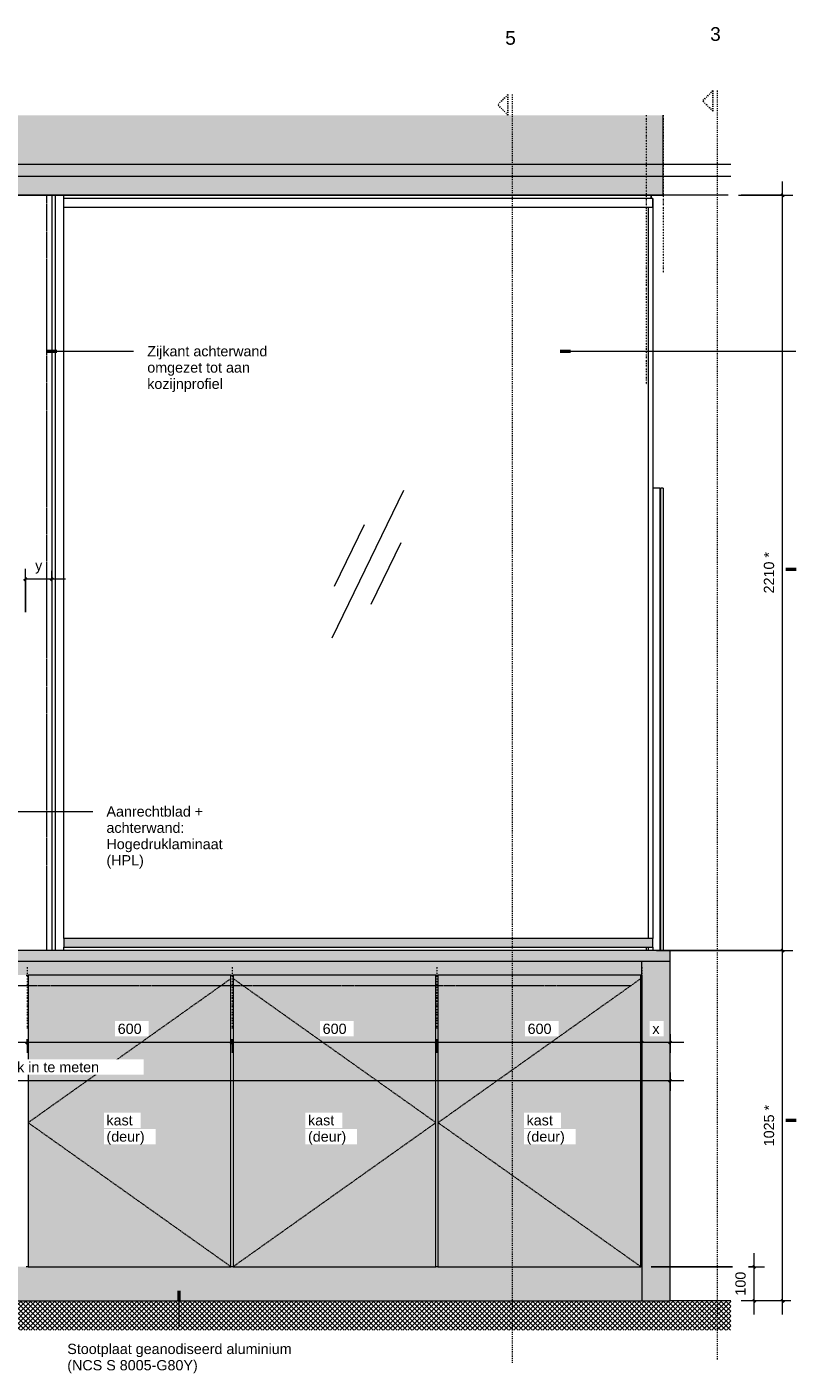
# Model space of a CAD drawing. Header units: millimetres. Extents: x 59062 to 111884, y -9418 to 39851.
# Tile 3 of 23: x 66968 to 69220, y 14764 to 18702. Entities that reach past the tile are written whole.
import ezdxf

# ---------------------------------------------------------------- set-up
doc = ezdxf.new("R2010")
doc.units = ezdxf.units.MM
for name, pattern in [('Dash 1_8_', [6.35, 3.175, -3.175]), ('Dash Dot Dot Small', [7.9375, 3.175, -1.5875, 0, -1.5875, 0, -1.5875]), ('Overhead xxSmall', [2.579688, 1.5875, -0.992188])]:
    doc.linetypes.add(name, pattern=pattern)
for name, color, linetype, lineweight in [('A----M-', 8, 'Continuous', 5), ('A----M--20', 8, 'Continuous', 5), ('A09-C---4', 55, 'Dash 1_8_', 13), ('A09-C---5', 135, 'Dash 1_8_', 25), ('A09-C---6', 8, 'Dash 1_8_', 5), ('A09-NT--1', 50, 'Continuous', 50), ('A09-NT--2', 250, 'Continuous', 13), ('A09-NT--3', 7, 'Continuous', 13), ('A31----', 140, 'Continuous', 5), ('A31-----1', 9, 'Continuous', 5), ('A99----', 1, 'Continuous', 5), ('A99-----3', 1, 'Continuous', 13), ('A99-----4', 1, 'Dash Dot Dot Small', 5), ('A99-----8', 1, 'Overhead xxSmall', 13), ('Detail Items-1', 7, 'Continuous', 5), ('Detail Items-5', 8, 'Continuous', 5), ('walls', 3, 'Continuous', 5)]:
    doc.layers.add(name, color=color, linetype=linetype, lineweight=lineweight)
doc.styles.add('Arial', font='arial.ttf', dxfattribs={"height": 40})
doc.styles.add('Arial_1', font='arial.ttf', dxfattribs={"height": 30})
doc.dimstyles.new('TD_Diagonal_1_5_mm', dxfattribs={"dimscale": 304.8, "dimtxt": 30.607782, "dimasz": 0.026247, "dimexe": 0.098425, "dimexo": 0.098425, "dimgap": 0.052493, "dimtad": 1, "dimdec": 0, "dimzin": 0, "dimdsep": 46, "dimtxsty": 'Arial_1', "dimblk1": 'OBLIQUE', "dimblk2": 'OBLIQUE', "dimsah": 1, "dimcen": 0.09, "dimdle": 0.131234, "dimazin": 2, "dimtfac": 1, "dimtdec": 4, "dimtix": 1, "dimtmove": 0, "dimatfit": 3, "dimfxl": 1, "dimtvp": 1, "dimtfill": 1, "dimtolj": 1, "dimtzin": 0, "dimarcsym": 2})
doc.dimstyles.new('TD_Diagonal_1_5_mm_2', dxfattribs={"dimscale": 304.8, "dimtxt": 30.607782, "dimasz": 0.026247, "dimexe": 0.098425, "dimexo": 0.098425, "dimgap": 0.052493, "dimtad": 1, "dimdec": 0, "dimzin": 0, "dimdsep": 46, "dimtxsty": 'Arial_1', "dimblk1": 'OBLIQUE', "dimblk2": 'OBLIQUE', "dimsah": 1, "dimcen": 0.09, "dimdle": 0.131234, "dimazin": 2, "dimtfac": 1, "dimtdec": 4, "dimtix": 1, "dimtmove": 2, "dimatfit": 3, "dimfxl": 1, "dimtvp": 1, "dimtfill": 1, "dimtolj": 1, "dimtzin": 0, "dimarcsym": 2})

# ---------------------------------------------------------------- blocks, each defined once
blk = doc.blocks.new('NLRS_32_20_DO_deur in glazen wand - glazen deur_MA_02-18317055-Pantry Standard A - Elevation 1')
at = {"layer": 'A31-----1'}
for p, q in [((38085.4, 17353), (38063, 17353)), ((38085.4, 16000), (38085.4, 17353)), ((38087, 16000), (38087, 17353)), ((38094, 17353), (38087, 17353)), ((38094, 17353), (38094, 16000))]:
    blk.add_line(p, q, dxfattribs=at)
blk = doc.blocks.new('Rectangular Mullion - 00_maars_horizon_boven_profiel-18322193-Pantry Standard A - Elevation 1')
at = {"layer": 'A31----'}
for p, q in [((38058.8, 18210), (38058.8, 18200.5)), ((38063, 18200.5), (38063, 18175))]:
    blk.add_line(p, q, dxfattribs=at)
blk = doc.blocks.new('Rectangular Mullion - 00_maars_horizon-17442531-Pantry Standard A - Elevation 1')
at = {"layer": 'A31----'}
for p, q in [((38063, 17375), (38063, 16035)), ((38063, 16009.5), (38063, 16000))]:
    blk.add_line(p, q, dxfattribs=at)
blk = doc.blocks.new('Rectangular Mullion - 00_maars_horizon_boven_profiel-18322194-Pantry Standard A - Elevation 1')
at = {"layer": 'A31----'}
for p, q in [((36339, 18175), (36339, 18200.5)), ((38063, 18200.5), (36339, 18200.5)), ((38058.8, 18200.5), (38058.8, 18210)), ((38063, 18175), (38063, 18200.5)), ((36339, 18175), (38063, 18175))]:
    blk.add_line(p, q, dxfattribs=at)
blk = doc.blocks.new('Rectangular Mullion - 00_maars_horizon_onder_profiel-18322195-Pantry Standard A - Elevation 1')
at = {"layer": 'A31----'}
blk.add_line((38044, 16009.5), (38044, 16000), dxfattribs=at)
blk = doc.blocks.new('Rectangular Mullion - 00_maars_horizon_boven_profiel-18319388-Pantry Standard A - Elevation 1')
at = {"layer": 'A31----'}
for p, q in [((36304, 18210), (36304, 16000)), ((36313.5, 18210), (36313.5, 16000)), ((36339, 16035), (36339, 18210)), ((36339, 16000), (36339, 16009.5))]:
    blk.add_line(p, q, dxfattribs=at)
blk = doc.blocks.new('Rectangular Mullion - 00_maars_horizon-17442532-Pantry Standard A - Elevation 1')
at = {"layer": 'A31----'}
blk.add_line((38063, 18175), (38063, 17375), dxfattribs=at)
blk = doc.blocks.new('Detail View - Detail - Detail Number-13476530-Pantry Standard A - Elevation 1')
at = {"layer": 'A09-C---5'}
for p, q in [((38239.4, 18515.6), (38209.4, 18485.6)), ((38239.4, 18515.6), (38239.4, 18455.6)), ((38239.4, 18455.6), (38209.4, 18485.6))]:
    blk.add_line(p, q, dxfattribs=at)
blk = doc.blocks.new('DIMBLOCK32-Pantry Standard A - Elevation 1')
at = {"layer": 'A----M--20'}
for p, q in [((68850.7, 15755.5), (68850.7, 15701.1)), ((68850.7, 15731.1), (68850.7, 15755.5)), ((68768.2, 15741), (68768.2, 15701.1)), ((68768.2, 15731.1), (68768.2, 15741)), ((68890.7, 15731.1), (68768.2, 15731.1))]:
    blk.add_line(p, q, dxfattribs=at)
at = {"layer": 'A----M--20', "lineweight": 35}
for p, q in [((68768.2, 15731.1), (68764.2, 15727.1)), ((68768.2, 15731.1), (68772.2, 15735.1)), ((68850.7, 15731.1), (68846.7, 15727.1)), ((68850.7, 15731.1), (68854.7, 15735.1))]:
    blk.add_line(p, q, dxfattribs=at)
at = {"layer": 'A----M--20', "color": 0, "insert": (68798.9, 15786.1), "char_height": 30, "width": 25.428, "attachment_point": 1, "line_spacing_factor": 0.941778, "style": 'Arial_1', "bg_fill": 3, "box_fill_scale": 1.25, "bg_fill_color": 256, "bg_fill_true_color": 13158600, "bg_fill_transparency": 0}
blk.add_mtext('x', dxfattribs=at)
blk = doc.blocks.new('_Oblique')
at = {"color": 0, "linetype": 'ByBlock', "lineweight": -2}
blk.add_line((-0.5, -0.5), (0.5, 0.5), dxfattribs=at)
blk = doc.blocks.new('DIMBLOCK33-Pantry Standard A - Elevation 1')
at = {"layer": 'A----M--20', "lineweight": 35}
for p, q in [((68168.2, 15731.1), (68164.2, 15727.1)), ((68168.2, 15731.1), (68172.2, 15735.1)), ((68768.2, 15731.1), (68764.2, 15727.1)), ((68768.2, 15731.1), (68772.2, 15735.1))]:
    blk.add_line(p, q, dxfattribs=at)
at = {"layer": 'A----M--20'}
for p, q in [((68168.2, 15741), (68168.2, 15701.1)), ((68168.2, 15731.1), (68168.2, 15741)), ((68768.2, 15731.1), (68168.2, 15731.1)), ((68768.2, 15741), (68768.2, 15701.1)), ((68768.2, 15731.1), (68768.2, 15741))]:
    blk.add_line(p, q, dxfattribs=at)
at = {"layer": 'A----M--20', "color": 0, "insert": (68433.6, 15786.1), "char_height": 30, "width": 83.065, "attachment_point": 1, "line_spacing_factor": 0.941778, "style": 'Arial_1', "bg_fill": 3, "box_fill_scale": 1.25, "bg_fill_color": 256, "bg_fill_true_color": 13158600, "bg_fill_transparency": 0}
blk.add_mtext('600', dxfattribs=at)
blk = doc.blocks.new('DIMBLOCK34-Pantry Standard A - Elevation 1')
at = {"layer": 'A----M--20', "lineweight": 35}
for p, q in [((67568.2, 15731.1), (67564.2, 15727.1)), ((67568.2, 15731.1), (67572.2, 15735.1)), ((68168.2, 15731.1), (68164.2, 15727.1)), ((68168.2, 15731.1), (68172.2, 15735.1))]:
    blk.add_line(p, q, dxfattribs=at)
at = {"layer": 'A----M--20'}
for p, q in [((67568.2, 15741), (67568.2, 15701.1)), ((67568.2, 15731.1), (67568.2, 15741)), ((68168.2, 15731.1), (67568.2, 15731.1)), ((68168.2, 15741), (68168.2, 15701.1)), ((68168.2, 15731.1), (68168.2, 15741))]:
    blk.add_line(p, q, dxfattribs=at)
at = {"layer": 'A----M--20', "color": 0, "insert": (67833.6, 15786.1), "char_height": 30, "width": 83.065, "attachment_point": 1, "line_spacing_factor": 0.941778, "style": 'Arial_1', "bg_fill": 3, "box_fill_scale": 1.25, "bg_fill_color": 256, "bg_fill_true_color": 13158600, "bg_fill_transparency": 0}
blk.add_mtext('600', dxfattribs=at)
blk = doc.blocks.new('DIMBLOCK35-Pantry Standard A - Elevation 1')
at = {"layer": 'A----M--20', "lineweight": 35}
for p, q in [((66968.2, 15731.1), (66964.2, 15727.1)), ((66968.2, 15731.1), (66972.2, 15735.1)), ((67568.2, 15731.1), (67564.2, 15727.1)), ((67568.2, 15731.1), (67572.2, 15735.1))]:
    blk.add_line(p, q, dxfattribs=at)
at = {"layer": 'A----M--20'}
for p, q in [((66968.2, 15741), (66968.2, 15701.1)), ((66968.2, 15731.1), (66968.2, 15741)), ((67568.2, 15731.1), (66968.2, 15731.1)), ((67568.2, 15741), (67568.2, 15701.1)), ((67568.2, 15731.1), (67568.2, 15741))]:
    blk.add_line(p, q, dxfattribs=at)
at = {"layer": 'A----M--20', "color": 0, "insert": (67233.6, 15786.1), "char_height": 30, "width": 83.065, "attachment_point": 1, "line_spacing_factor": 0.941778, "style": 'Arial_1', "bg_fill": 3, "box_fill_scale": 1.25, "bg_fill_color": 256, "bg_fill_true_color": 13158600, "bg_fill_transparency": 0}
blk.add_mtext('600', dxfattribs=at)
blk = doc.blocks.new('DIMBLOCK36-Pantry Standard A - Elevation 1')
at = {"layer": 'A----M--20', "lineweight": 35}
for p, q in [((66368.2, 15731.1), (66364.2, 15727.1)), ((66368.2, 15731.1), (66372.2, 15735.1)), ((66968.2, 15731.1), (66964.2, 15727.1)), ((66968.2, 15731.1), (66972.2, 15735.1))]:
    blk.add_line(p, q, dxfattribs=at)
at = {"layer": 'A----M--20'}
for p, q in [((66368.2, 15741), (66368.2, 15701.1)), ((66368.2, 15731.1), (66368.2, 15741)), ((66968.2, 15731.1), (66368.2, 15731.1)), ((66968.2, 15741), (66968.2, 15701.1)), ((66968.2, 15731.1), (66968.2, 15741))]:
    blk.add_line(p, q, dxfattribs=at)
at = {"layer": 'A----M--20', "color": 0, "insert": (66633.6, 15786.1), "char_height": 30, "width": 83.065, "attachment_point": 1, "line_spacing_factor": 0.941778, "style": 'Arial_1', "bg_fill": 3, "box_fill_scale": 1.25, "bg_fill_color": 256, "bg_fill_true_color": 13158600, "bg_fill_transparency": 0}
blk.add_mtext('600', dxfattribs=at)
blk = doc.blocks.new('DIMBLOCK44-Pantry Standard A - Elevation 1')
at = {"layer": 'A----M--20'}
for p, q in [((66963.2, 16990), (66963.2, 17116.8)), ((67040.7, 17111.2), (67040.7, 17056.8)), ((67040.7, 17086.8), (67040.7, 17111.2)), ((67080.7, 17086.8), (66963.2, 17086.8)), ((66963.2, 17086.8), (66963.2, 16990))]:
    blk.add_line(p, q, dxfattribs=at)
at = {"layer": 'A----M--20', "lineweight": 35}
for p, q in [((66963.2, 17086.8), (66959.2, 17082.8)), ((66963.2, 17086.8), (66967.2, 17090.8)), ((67040.7, 17086.8), (67036.7, 17082.8)), ((67040.7, 17086.8), (67044.7, 17090.8))]:
    blk.add_line(p, q, dxfattribs=at)
at = {"layer": 'A----M--20', "color": 0, "insert": (66991.8, 17141.8), "char_height": 30, "width": 24.298, "attachment_point": 1, "line_spacing_factor": 0.941778, "style": 'Arial_1', "bg_fill": 3, "box_fill_scale": 1.25, "bg_fill_color": 256, "bg_fill_true_color": 13158600, "bg_fill_transparency": 0}
blk.add_mtext('y', dxfattribs=at)
blk = doc.blocks.new('DIMBLOCK47-Pantry Standard A - Elevation 1')
at = {"layer": 'A----M--20'}
for p, q in [((68810.7, 16000), (69210.2, 16000)), ((69180.2, 16000), (68810.7, 16000)), ((69180.2, 14935), (69180.2, 16000)), ((69180.2, 14975), (69058.6, 14975)), ((69204.5, 14975), (69150.2, 14975))]:
    blk.add_line(p, q, dxfattribs=at)
at = {"layer": 'A----M--20', "lineweight": 35}
for p, q in [((69180.2, 16000), (69176.2, 16004)), ((69180.2, 16000), (69184.2, 15996)), ((69180.2, 14975), (69176.2, 14979)), ((69180.2, 14975), (69184.2, 14971))]:
    blk.add_line(p, q, dxfattribs=at)
at = {"layer": 'A----M--20', "color": 0, "insert": (69125.2, 15427.2), "char_height": 30, "width": 144.657, "attachment_point": 1, "rotation": 90, "line_spacing_factor": 0.941778, "style": 'Arial_1', "bg_fill": 3, "box_fill_scale": 1.25, "bg_fill_color": 256, "bg_fill_true_color": 13158600, "bg_fill_transparency": 0}
blk.add_mtext('1025 *', dxfattribs=at)
blk = doc.blocks.new('DIMBLOCK48-Pantry Standard A - Elevation 1')
at = {"layer": 'A----M--20'}
for p, q in [((69180.2, 16000), (69180.2, 18250)), ((69050.7, 18210), (69210.2, 18210)), ((69180.2, 18210), (69058.6, 18210)), ((68810.7, 16000), (69210.2, 16000)), ((69180.2, 16000), (68810.7, 16000))]:
    blk.add_line(p, q, dxfattribs=at)
at = {"layer": 'A----M--20', "lineweight": 35}
for p, q in [((69180.2, 18210), (69176.2, 18214)), ((69180.2, 18210), (69184.2, 18206)), ((69180.2, 16000), (69176.2, 16004)), ((69180.2, 16000), (69184.2, 15996))]:
    blk.add_line(p, q, dxfattribs=at)
at = {"layer": 'A----M--20', "color": 0, "insert": (69125.2, 17044.7), "char_height": 30, "width": 144.657, "attachment_point": 1, "rotation": 90, "line_spacing_factor": 0.941778, "style": 'Arial_1', "bg_fill": 3, "box_fill_scale": 1.25, "bg_fill_color": 256, "bg_fill_true_color": 13158600, "bg_fill_transparency": 0}
blk.add_mtext('2210 *', dxfattribs=at)
blk = doc.blocks.new('DIMBLOCK49-Pantry Standard A - Elevation 1')
at = {"layer": 'A----M--20'}
for p, q in [((69096.8, 14935), (69096.8, 15115)), ((68795.2, 15075), (69126.8, 15075)), ((69096.8, 15075), (68795.2, 15075)), ((69096.8, 14975), (69058.6, 14975)), ((69121.1, 14975), (69066.8, 14975))]:
    blk.add_line(p, q, dxfattribs=at)
at = {"layer": 'A----M--20', "lineweight": 35}
for p, q in [((69096.8, 15075), (69092.8, 15079)), ((69096.8, 15075), (69100.8, 15071)), ((69096.8, 14975), (69092.8, 14979)), ((69096.8, 14975), (69100.8, 14971))]:
    blk.add_line(p, q, dxfattribs=at)
at = {"layer": 'A----M--20', "color": 0, "insert": (69041.8, 14990.4), "char_height": 30, "width": 83.065, "attachment_point": 1, "rotation": 90, "line_spacing_factor": 0.941778, "style": 'Arial_1', "bg_fill": 3, "box_fill_scale": 1.25, "bg_fill_color": 256, "bg_fill_true_color": 13158600, "bg_fill_transparency": 0}
blk.add_mtext('100', dxfattribs=at)
blk = doc.blocks.new('DIMBLOCK50-Pantry Standard A - Elevation 1')
at = {"layer": 'A----M--20'}
for p, q in [((65085.7, 15643.4), (65085.7, 15589.1)), ((65085.7, 15619.1), (65085.7, 15643.4)), ((68850.7, 15643.4), (68850.7, 15589.1)), ((68850.7, 15619.1), (68850.7, 15643.4)), ((68890.7, 15619.1), (65045.7, 15619.1))]:
    blk.add_line(p, q, dxfattribs=at)
at = {"layer": 'A----M--20', "lineweight": 35}
for p, q in [((65085.7, 15619.1), (65081.7, 15615.1)), ((65085.7, 15619.1), (65089.7, 15623.1)), ((68850.7, 15619.1), (68846.7, 15615.1)), ((68850.7, 15619.1), (68854.7, 15623.1))]:
    blk.add_line(p, q, dxfattribs=at)
at = {"layer": 'A----M--20', "color": 0, "insert": (66557.1, 15674), "char_height": 30, "width": 744.758, "attachment_point": 1, "line_spacing_factor": 0.941778, "style": 'Arial_1', "bg_fill": 3, "box_fill_scale": 1.25, "bg_fill_color": 256, "bg_fill_true_color": 13158600, "bg_fill_transparency": 0}
blk.add_mtext('ca. 3765 * in het werk in te meten', dxfattribs=at)

msp = doc.modelspace()

# ---------------------------------------------------------------- hatches: boundary and pattern name
at = {"layer": 'Detail Items-1'}
for points in [[(68799.7, 18210), (68830.7, 18210), (68830.7, 18443.7), (64485.8, 18443.7), (64485.8, 18210), (68795.5, 18210)], [(68774.7, 16009.5), (68799.7, 16009.5), (68799.7, 16035), (67075.7, 16035), (67075.7, 16009.5), (67837.3, 16009.5)], [(68774.7, 15968), (68850.7, 15968), (68850.7, 16000), (65085.7, 16000), (65085.7, 15968), (68768.2, 15968)], [(68765.9, 15928), (68768.2, 15928), (68768.2, 15968), (65168.2, 15968), (65168.2, 15928), (68765.2, 15928)], [(68799.7, 14975), (68850.7, 14975), (68850.7, 15968), (68768.2, 15968), (68768.2, 14975), (68795.5, 14975)], [(67565.2, 15075), (67565.2, 15928), (66971.2, 15928), (66971.2, 15075), (67075.7, 15075)], [(68165.2, 15075), (68165.2, 15928), (67571.2, 15928), (67571.2, 15075), (67837.3, 15075)], [(68765.2, 15075), (68765.2, 15928), (68171.2, 15928), (68171.2, 15075), (68761.7, 15075)]]:
    msp.add_hatch(color=256, dxfattribs=at).paths.add_polyline_path(points)
h = msp.add_hatch(color=256, dxfattribs=at)
h.paths.add_polyline_path([(68761.7, 14975), (68768.2, 14975), (68768.2, 15075), (65171.2, 15075), (65171.2, 14975), (68739.3, 14975)])
h.paths.add_polyline_path([(65171.2, 14975), (65171.2, 15075), (65168.2, 15075), (65168.2, 14975)])
at = {"layer": 'Detail Items-5'}
h = msp.add_hatch(dxfattribs=at)
h.set_pattern_fill('FP_4', color=256, style=0, pattern_type=2)
h.set_pattern_definition([(45, (66645.927, 13792.299), (-7.071068, 7.071068), []), (135, (66645.927, 13792.299), (-7.071068, -7.071068), [])])
h.paths.add_polyline_path([(68768.2, 14889.4), (69028.7, 14889.4), (69028.7, 14975), (64263, 14975), (64263, 14889.4), (68765.9, 14889.4)])

# ---------------------------------------------------------------- linework, layer by layer
at = {"layer": 'A09-C---4'}
for p, q in [((68988.3, 18515.6), (68988.3, 14802)), ((68988.3, 18515.6), (68988.3, 14802)), ((68388.3, 18504.3), (68388.3, 14793.7))]:
    msp.add_line(p, q, dxfattribs=at)
at = {"layer": 'A09-NT--1'}
for p, q in [((67025.4, 17753.3), (67055.4, 17753.3)), ((68529, 17753.3), (68559, 17753.3)), ((67412.8, 15004.1), (67412.8, 14974.1))]:
    msp.add_line(p, q, dxfattribs=at)
at = {"layer": 'A09-NT--2'}
for p, q in [((67025.4, 17753.3), (67280, 17753.3)), ((68529, 17753.3), (69218.9, 17753.3)), ((66939.5, 16406.9), (67160.6, 16406.9)), ((67412.8, 15004.1), (67412.8, 14897.8))]:
    msp.add_line(p, q, dxfattribs=at)
at = {"layer": 'A99----'}
for p, q in [((68799.7, 16035), (67075.7, 16035)), ((67075.7, 16035), (67075.7, 16009.5)), ((68799.7, 16009.5), (68799.7, 16035)), ((67075.7, 16009.5), (68799.7, 16009.5)), ((68850.7, 15968), (68768.2, 15968)), ((68850.7, 14975), (68850.7, 15968)), ((67565.2, 15928), (66971.2, 15928)), ((66971.2, 15928), (66971.2, 15075)), ((67565.2, 15075), (67565.2, 15928)), ((68165.2, 15928), (67571.2, 15928)), ((67571.2, 15928), (67571.2, 15075)), ((68165.2, 15075), (68165.2, 15928)), ((68765.2, 15928), (68171.2, 15928)), ((68171.2, 15928), (68171.2, 15075)), ((68765.2, 15075), (68765.2, 15928)), ((68768.2, 15928), (68768.2, 14975)), ((66971.2, 15075), (66965.2, 15075)), ((66971.2, 15075), (67565.2, 15075)), ((67571.2, 15075), (67565.2, 15075)), ((67571.2, 15075), (68165.2, 15075)), ((68171.2, 15075), (68165.2, 15075)), ((68171.2, 15075), (68765.2, 15075)), ((68768.2, 15075), (68765.2, 15075)), ((65168.2, 14975), (68768.2, 14975)), ((68768.2, 14975), (68850.7, 14975))]:
    msp.add_line(p, q, dxfattribs=at)
at = {"layer": 'A99-----3'}
for p, q in [((68830.7, 18210), (68830.7, 18443.7)), ((69028.7, 18300), (64263, 18300)), ((64263, 18265), (69028.7, 18265)), ((69020.7, 18210), (64263, 18210)), ((64485.8, 18210), (68830.7, 18210)), ((68070.6, 17345.7), (67860.2, 16914.3)), ((67954.7, 17245.1), (67867.1, 17065.4)), ((68062.6, 17192.5), (67974.9, 17012.7)), ((68850.7, 16000), (65085.7, 16000)), ((68850.7, 15968), (68850.7, 16000)), ((68768.2, 15968), (65168.2, 15968)), ((68768.2, 15928), (68768.2, 15968)), ((66965.2, 15928), (66971.2, 15928)), ((67565.2, 15928), (67571.2, 15928)), ((68165.2, 15928), (68171.2, 15928)), ((68765.2, 15928), (68768.2, 15928)), ((69028.7, 14975), (68850.7, 14975))]:
    msp.add_line(p, q, dxfattribs=at)
at = {"layer": 'A99-----4'}
for p, q in [((68780.7, 18443.7), (68780.7, 17655.9)), ((68830.7, 18443.7), (68830.7, 17982.9)), ((66968.2, 15951), (66968.2, 15771)), ((67568.2, 15951), (67568.2, 15771)), ((68168.2, 15951), (68168.2, 15771)), ((68768.2, 15951), (68768.2, 15771))]:
    msp.add_line(p, q, dxfattribs=at)
at = {"layer": 'A99-----8'}
for p, q in [((67025.7, 16000), (67025.7, 18210)), ((66971.2, 15496.5), (67565.2, 15918)), ((68165.2, 15496.5), (67571.2, 15918)), ((68171.2, 15496.5), (68765.2, 15918)), ((65171.2, 15898), (68736.1, 15898)), ((67565.2, 15075), (66971.2, 15496.5)), ((67571.2, 15075), (68165.2, 15496.5)), ((68765.2, 15075), (68171.2, 15496.5))]:
    msp.add_line(p, q, dxfattribs=at)
at = {"layer": 'walls'}
for p, q in [((68786.7, 18175), (68786.7, 16035)), ((68786.7, 16009.5), (68786.7, 16000))]:
    msp.add_line(p, q, dxfattribs=at)

# ---------------------------------------------------------------- block references
at = {"layer": 'A09-C---5'}
for p in [(30736.7, 0), (30736.7, 0), (30136.7, -11.3), (30136.7, -11.3)]:
    msp.add_blockref('Detail View - Detail - Detail Number-13476530-Pantry Standard A - Elevation 1', p, dxfattribs=at)
at = {"layer": 'A31----'}
for name in ['Rectangular Mullion - 00_maars_horizon_boven_profiel-18319388-Pantry Standard A - Elevation 1', 'Rectangular Mullion - 00_maars_horizon_boven_profiel-18322194-Pantry Standard A - Elevation 1', 'Rectangular Mullion - 00_maars_horizon_boven_profiel-18322193-Pantry Standard A - Elevation 1', 'Rectangular Mullion - 00_maars_horizon-17442532-Pantry Standard A - Elevation 1', 'Rectangular Mullion - 00_maars_horizon-17442531-Pantry Standard A - Elevation 1', 'Rectangular Mullion - 00_maars_horizon_onder_profiel-18322195-Pantry Standard A - Elevation 1']:
    msp.add_blockref(name, (30736.7, 0), dxfattribs=at)
at = {"layer": 'A31-----1'}
msp.add_blockref('NLRS_32_20_DO_deur in glazen wand - glazen deur_MA_02-18317055-Pantry Standard A - Elevation 1', (30736.7, 0), dxfattribs=at)

# ---------------------------------------------------------------- texts
at = {"layer": 'A09-C---6', "char_height": 40, "width": 38.481, "attachment_point": 1, "style": 'Arial'}
for s, insert in [('5', (68368, 18690)), ('5', (68368, 18690)), ('3', (68968, 18701.3)), ('3', (68968, 18701.3))]:
    msp.add_mtext(s, dxfattribs=dict(at, insert=insert))
at = {"layer": 'A09-NT--3', "char_height": 30, "attachment_point": 1, "style": 'Arial_1', "bg_fill": 3, "box_fill_scale": 1.25, "bg_fill_color": 256, "bg_fill_true_color": 13158600, "bg_fill_transparency": 0}
for s, insert, width in [('Zijkant achterwand ', (67320, 17768.3), 440.928), ('Aanrechtblad + ', (67200.6, 16421.9), 355.949), ('Stootplaat geanodiseerd aluminium ', (67085.9, 14849.5), 792.067)]:
    msp.add_mtext(s, dxfattribs=dict(at, insert=insert, width=width))

# ---------------------------------------------------------------- next in the draw order: texts
for s, insert, width in [('omgezet tot aan ', (67320, 17720.7), 373.586), ('achterwand: ', (67200.6, 16374.3), 290.211), ('kast', (67200.6, 15518.4), 92.996), ('kast', (67790.7, 15518.4), 92.996), ('kast', (68430.6, 15518.4), 92.996), ('(NCS S 8005-G80Y)', (67085.9, 14801.8), 469.789)]:
    msp.add_mtext(s, dxfattribs=dict(at, insert=insert, width=width))

# ---------------------------------------------------------------- next in the draw order: dimensions: what is measured, and where the dimension line sits
at = {"layer": 'A----M-'}
for base, p1, p2, text, override, picture, middle in [((66963.2, 17086.8), (67040.7, 17081.2), (66963.2, 16960), 'y', {"dimpost": '<>', "dimfxl": 143.835333}, 'DIMBLOCK44-Pantry Standard A - Elevation 1', (67002, 17122.2)), ((68768.2, 15731.1), (68850.7, 15725.5), (68768.2, 15771), 'x', {"dimpost": '<>', "dimfxl": 94.236215}, 'DIMBLOCK32-Pantry Standard A - Elevation 1', (68809.5, 15762.1))]:
    dim = msp.add_linear_dim(base=base, p1=p1, p2=p2, text=text, dimstyle='TD_Diagonal_1_5_mm', override=override, dxfattribs=at)
    dim.commit()
    dim.dimension.update_dxf_attribs({"geometry": picture, "text_midpoint": middle})

# ---------------------------------------------------------------- next in the draw order: texts
at = {"layer": 'A09-NT--3', "char_height": 30, "attachment_point": 1, "style": 'Arial_1', "bg_fill": 3, "box_fill_scale": 1.25, "bg_fill_color": 256, "bg_fill_true_color": 13158600, "bg_fill_transparency": 0}
for s, insert, width in [('kozijnprofiel', (67320, 17673), 266.16), ('Hogedruklaminaat ', (67200.6, 16326.6), 423.291), ('(deur)', (67200.6, 15470.8), 136.287), ('(deur)', (67790.7, 15470.8), 136.287), ('(deur)', (68430.6, 15470.8), 136.287)]:
    msp.add_mtext(s, dxfattribs=dict(at, insert=insert, width=width))

# ---------------------------------------------------------------- next in the draw order: dimensions: what is measured, and where the dimension line sits
at = {"layer": 'A----M-'}
dim = msp.add_linear_dim(base=(68168.2, 15731.1), p1=(68768.2, 15771), p2=(68168.2, 15771), dimstyle='TD_Diagonal_1_5_mm', override={"dimpost": '<>', "dimfxl": 600}, dxfattribs=at)
dim.commit()
dim.dimension.update_dxf_attribs({"geometry": 'DIMBLOCK33-Pantry Standard A - Elevation 1', "text_midpoint": (68468.2, 15762.4)})

# ---------------------------------------------------------------- next in the draw order: linework, layer by layer
at = {"layer": 'A09-C---4'}
msp.add_line((68388.3, 18504.3), (68388.3, 14793.7), dxfattribs=at)

# ---------------------------------------------------------------- next in the draw order: texts
at = {"layer": 'A09-NT--3', "insert": (67200.6, 16279), "char_height": 30, "width": 134.684, "attachment_point": 1, "style": 'Arial_1', "bg_fill": 3, "box_fill_scale": 1.25, "bg_fill_color": 256, "bg_fill_true_color": 13158600, "bg_fill_transparency": 0}
msp.add_mtext('(HPL)', dxfattribs=at)

# ---------------------------------------------------------------- next in the draw order: dimensions: what is measured, and where the dimension line sits
at = {"layer": 'A----M-'}
dim = msp.add_linear_dim(base=(69180.2, 16000), p1=(69174.5, 14975), p2=(68780.7, 16000), angle=90, dimstyle='TD_Diagonal_1_5_mm', override={"dimpost": '<>*', "dimfxl": 1098.052384}, dxfattribs=at)
dim.commit()
dim.dimension.update_dxf_attribs({"geometry": 'DIMBLOCK47-Pantry Standard A - Elevation 1', "text_midpoint": (69148.9, 15487.5)})
dim = msp.add_linear_dim(base=(67568.2, 15731.1), p1=(68168.2, 15771), p2=(67568.2, 15771), dimstyle='TD_Diagonal_1_5_mm', override={"dimpost": '<>', "dimfxl": 600}, dxfattribs=at)
dim.commit()
dim.dimension.update_dxf_attribs({"geometry": 'DIMBLOCK34-Pantry Standard A - Elevation 1', "text_midpoint": (67868.2, 15762.4)})

# ---------------------------------------------------------------- next in the draw order: linework, layer by layer
at = {"layer": 'A09-NT--1'}
msp.add_line((69189.6, 15503.4), (69219.6, 15503.4), dxfattribs=at)
at = {"layer": 'A09-NT--2'}
msp.add_line((69189.6, 15503.4), (69218.9, 15503.4), dxfattribs=at)

# ---------------------------------------------------------------- next in the draw order: dimensions: what is measured, and where the dimension line sits
at = {"layer": 'A----M-'}
for base, p1, p2, override, picture, middle in [((69180.2, 18210), (68780.7, 16000), (69020.7, 18210), {"dimpost": '<>*', "dimfxl": 2222.990692}, 'DIMBLOCK48-Pantry Standard A - Elevation 1', (69148.9, 17105)), ((69096.8, 15075), (69091.1, 14975), (68765.2, 15075), {"dimpost": '<>', "dimfxl": 340.885141}, 'DIMBLOCK49-Pantry Standard A - Elevation 1', (69065.4, 15025))]:
    dim = msp.add_linear_dim(base=base, p1=p1, p2=p2, angle=90, dimstyle='TD_Diagonal_1_5_mm', override=override, dxfattribs=at)
    dim.commit()
    dim.dimension.update_dxf_attribs({"geometry": picture, "text_midpoint": middle})
dim = msp.add_linear_dim(base=(66968.2, 15731.1), p1=(67568.2, 15771), p2=(66968.2, 15771), dimstyle='TD_Diagonal_1_5_mm', override={"dimpost": '<>', "dimfxl": 600}, dxfattribs=at)
dim.commit()
dim.dimension.update_dxf_attribs({"geometry": 'DIMBLOCK35-Pantry Standard A - Elevation 1', "text_midpoint": (67268.2, 15762.4)})
dim = msp.add_linear_dim(base=(65085.7, 15619.1), p1=(68850.7, 15613.4), p2=(65085.7, 15613.4), dimstyle='TD_Diagonal_1_5_mm_2', override={"dimpost": 'ca.<>* in het werk in te meten', "dimfxl": 3765}, dxfattribs=at)
dim.commit()
dim.dimension.update_dxf_attribs({"geometry": 'DIMBLOCK50-Pantry Standard A - Elevation 1', "text_midpoint": (66929.5, 15654), "dimtype": 160})

# ---------------------------------------------------------------- next in the draw order: linework, layer by layer
at = {"layer": 'A09-NT--1'}
msp.add_line((69189.6, 17115.5), (69219.6, 17115.5), dxfattribs=at)
at = {"layer": 'A09-NT--2'}
msp.add_line((69189.6, 17115.5), (69218.9, 17115.5), dxfattribs=at)

# ---------------------------------------------------------------- next in the draw order: dimensions: what is measured, and where the dimension line sits
at = {"layer": 'A----M-'}
dim = msp.add_linear_dim(base=(66368.2, 15731.1), p1=(66968.2, 15771), p2=(66368.2, 15771), dimstyle='TD_Diagonal_1_5_mm', override={"dimpost": '<>', "dimfxl": 600}, dxfattribs=at)
dim.commit()
dim.dimension.update_dxf_attribs({"geometry": 'DIMBLOCK36-Pantry Standard A - Elevation 1', "text_midpoint": (66668.2, 15762.4)})

doc.saveas('drawing.dxf')
